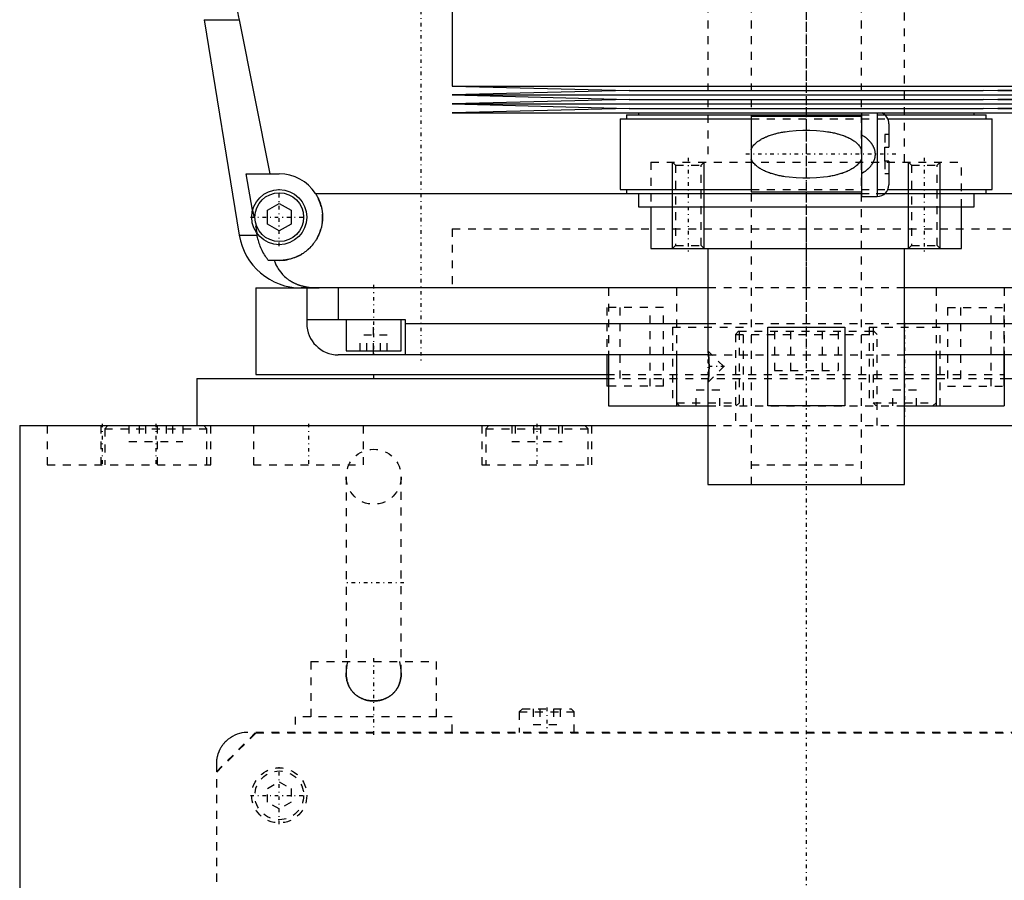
# Model space of a CAD drawing. Extents: x -120 to 120, y -1 to 896.
# Tile 2 of 9: x -100 to 25, y 305 to 415. Entities that reach past the tile are written whole.
import ezdxf

# ---------------------------------------------------------------- set-up
doc = ezdxf.new("R2010")
doc.units = 0
doc.linetypes.add('CENTER', pattern=[1.5, 0.45, -0.5, 0.05, -0.5])
doc.linetypes.add('DASHED', pattern=[2, 1, -1])
for name, color, linetype in [('AM_0', 7, 'CONTINUOUS'), ('AM_10', 7, 'CONTINUOUS'), ('AM_3', 7, 'DASHED'), ('AM_7', 7, 'CENTER')]:
    doc.layers.add(name, color=color, linetype=linetype)

msp = doc.modelspace()

# ---------------------------------------------------------------- linework, layer by layer
at = {"layer": 'AM_0', "color": 7, "linetype": 'CONTINUOUS'}
for p, q in [((-45, 422.75), (-45, 406.17)), ((-76.54, 414.6), (-72.1, 387.22)), ((-76.54, 414.6), (-72.1, 414.6)), ((-72.1, 414.6), (-68.19, 395)), ((-45, 406.17), (-22.5, 405.6)), ((-45, 406.17), (45, 406.17)), ((-22.5, 405.6), (-45, 405.03)), ((-22.5, 405.6), (22.5, 405.6)), ((22.5, 405.6), (45, 406.17)), ((45, 405.03), (22.5, 405.6)), ((-45, 405.03), (-22.5, 404.46)), ((-45, 405.03), (45, 405.03)), ((-22.5, 404.46), (-45, 403.89)), ((-22.5, 404.46), (22.5, 404.46)), ((22.5, 404.46), (45, 405.03)), ((45, 403.89), (22.5, 404.46)), ((-45, 403.89), (-22.5, 403.32)), ((-45, 403.89), (45, 403.89)), ((-22.5, 403.32), (-45, 402.75)), ((-22.5, 403.32), (22.5, 403.32)), ((22.5, 403.32), (45, 403.89)), ((45, 402.75), (22.5, 403.32)), ((-45, 402.75), (45, 402.75)), ((-23.65, 402), (-23.65, 393)), ((-23.65, 402), (-7, 402)), ((-22.85, 402.5), (-22.85, 402)), ((-22.85, 402.5), (7, 402.5)), ((-21.35, 402.75), (-21.35, 402.5)), ((7, 402.3), (-7, 402.3)), ((-7, 402.3), (-7, 392.7)), ((7, 402.75), (7, 392.12)), ((9, 402.75), (9, 392.12)), ((9.99, 402.5), (22.85, 402.5)), ((10.36, 402), (23.65, 402)), ((21.35, 402.5), (21.35, 402.75)), ((22.85, 402), (22.85, 402.5)), ((23.65, 393), (23.65, 402)), ((10.5, 401.37), (10.5, 398.4)), ((10, 396.6), (10, 398.4)), ((10, 398.4), (10.5, 398.4)), ((10.5, 396.6), (10, 396.6)), ((10.5, 396.6), (10.5, 393.62)), ((-71.21, 395), (-67, 395)), ((-70.39, 390.38), (-71.21, 395)), ((-62.39, 392.5), (-9.13, 392.5)), ((-23.65, 393), (-7, 393)), ((-22.85, 393), (-22.85, 392.5)), ((-22.85, 392.5), (7.01, 392.5)), ((-21.35, 392.5), (-21.35, 390.8)), ((-7, 392.7), (7, 392.7)), ((7, 392.12), (9, 392.12)), ((9.99, 392.5), (22.85, 392.5)), ((10.36, 393), (23.65, 393)), ((21.35, 390.8), (21.35, 392.5)), ((21.35, 392.5), (62.39, 392.5)), ((22.85, 392.5), (22.85, 393)), ((-68.5, 390.37), (-67, 391.23)), ((-67, 391.23), (-65.5, 390.37)), ((-21.35, 390.8), (21.35, 390.8)), ((-19.75, 390.8), (-19.75, 385.5)), ((19.75, 385.5), (19.75, 390.8)), ((-68.5, 388.63), (-68.5, 390.37)), ((-65.5, 390.37), (-65.5, 388.63)), ((-67, 387.77), (-68.5, 388.63)), ((-65.5, 388.63), (-67, 387.77)), ((-72.1, 387.22), (-69.82, 387.22)), ((-69.82, 387.22), (-69.87, 387.5)), ((-19.75, 385.5), (19.75, 385.5)), ((-12.5, 385.5), (-12.5, 372.5)), ((12.5, 355.5), (12.5, 385.5)), ((-67, 384), (-68.39, 384)), ((-70, 380.5), (-70, 369.5)), ((-70, 380.5), (-63.57, 380.5)), ((-12.5, 380.5), (-64.2, 380.5)), ((-63.5, 380.5), (-63.5, 376)), ((-59.5, 380.5), (-59.5, 376.5)), ((64.2, 380.5), (12.5, 380.5)), ((-63.5, 376.5), (-51, 376.5)), ((-58.5, 376.5), (-58.5, 372.5)), ((-51.5, 372.5), (-51.5, 376.5)), ((-51, 376.5), (-51, 372)), ((-51, 376), (-12.5, 376)), ((12.5, 376), (51, 376)), ((-4.9, 375.5), (4.9, 375.5)), ((-4.9, 365.5), (-4.9, 375.5)), ((4.9, 375.5), (4.9, 365.5)), ((-12.44, 372), (-59.5, 372)), ((-58.5, 372.5), (-51.5, 372.5)), ((-55, 372), (-55, 372.5)), ((-25.37, 372), (-25.37, 368)), ((-25.16, 372), (-25.16, 365.5)), ((-16.5, 372), (-16.5, 365.5)), ((-12.49, 372.46), (-12.5, 372.5)), ((-12.48, 372.34), (-12.49, 372.41)), ((-12.44, 372.02), (-12.45, 372.14)), ((59.5, 372), (12.5, 372)), ((16.5, 372), (16.5, 365.5)), ((25.16, 372), (25.16, 365.5)), ((25.16, 368), (25.16, 372)), ((-70, 369.5), (-25.39, 369.5)), ((-55, 369.5), (-55, 369)), ((-77.5, 369), (-77.5, 363)), ((-77.5, 369), (-25.37, 369)), ((-12.5, 368.5), (-12.49, 368.54)), ((-12.5, 368.5), (-12.5, 355.5)), ((-12.49, 368.58), (-12.47, 368.71)), ((-12.45, 368.86), (-12.44, 368.98)), ((25.16, 369), (77.5, 369)), ((-25.16, 368), (-25.37, 368)), ((-25.16, 365.5), (-12.5, 365.5)), ((4.9, 365.5), (-4.9, 365.5)), ((12.5, 365.5), (25.16, 365.5)), ((-100, 363), (-100, 25)), ((-100, 363), (-12.51, 363)), ((12.51, 363), (100, 363)), ((-12.5, 355.5), (12.5, 355.5))]:
    msp.add_line(p, q, dxfattribs=at)
for points in [[(-72.97, 426.46, 0), (-72.99, 426.13, 0), (-73.01, 425.49, 0), (-73.02, 424.84, 0), (-73.02, 424.53, 0), (-73.02, 424.21, 0), (-73.02, 423.57, 0), (-73, 422.93, 0), (-72.98, 422.28, 0), (-72.96, 421.63, 0), (-72.92, 420.97, 0), (-72.9, 420.64, 0), (-72.87, 420.31, 0), (-72.82, 419.65, 0), (-72.75, 418.98, 0), (-72.68, 418.31, 0), (-72.59, 417.64, 0), (-72.5, 416.96, 0), (-72.45, 416.62, 0), (-72.4, 416.29, 0), (-72.29, 415.61, 0), (-72.17, 414.94, 0), (-72.1, 414.6, 0)], [(-62.39, 392.5, 0), (-62.36, 392.45, 0), (-62.3, 392.35, 0), (-62.24, 392.26, 0), (-62.21, 392.21, 0), (-62.18, 392.16, 0), (-62.13, 392.05, 0), (-62.08, 391.95, 0), (-62.03, 391.85, 0), (-61.98, 391.74, 0), (-61.93, 391.64, 0), (-61.91, 391.59, 0), (-61.89, 391.53, 0), (-61.85, 391.43, 0), (-61.81, 391.32, 0), (-61.77, 391.21, 0), (-61.74, 391.1, 0), (-61.71, 390.99, 0), (-61.69, 390.94, 0), (-61.68, 390.88, 0), (-61.65, 390.77, 0), (-61.62, 390.66, 0), (-61.61, 390.61, 0), (-61.6, 390.55, 0), (-61.58, 390.44, 0), (-61.56, 390.34, 0), (-61.56, 390.28, 0), (-61.55, 390.23, 0), (-61.53, 390.12, 0), (-61.52, 390.01, 0), (-61.51, 389.9, 0), (-61.51, 389.79, 0), (-61.5, 389.69, 0), (-61.5, 389.63, 0), (-61.5, 389.58, 0), (-61.5, 389.48, 0), (-61.5, 389.37, 0), (-61.5, 389.27, 0), (-61.51, 389.16, 0), (-61.52, 389.05, 0), (-61.52, 389, 0), (-61.53, 388.95, 0), (-61.54, 388.84, 0), (-61.55, 388.74, 0), (-61.57, 388.63, 0), (-61.59, 388.53, 0), (-61.61, 388.42, 0), (-61.62, 388.37, 0), (-61.63, 388.31, 0), (-61.65, 388.21, 0), (-61.68, 388.1, 0), (-61.71, 388, 0), (-61.74, 387.9, 0), (-61.77, 387.79, 0), (-61.79, 387.74, 0), (-61.81, 387.69, 0), (-61.84, 387.59, 0), (-61.88, 387.49, 0), (-61.92, 387.39, 0), (-61.96, 387.29, 0), (-62.01, 387.19, 0), (-62.03, 387.14, 0), (-62.05, 387.1, 0), (-62.1, 387, 0), (-62.15, 386.9, 0), (-62.18, 386.86, 0), (-62.2, 386.81, 0), (-62.26, 386.72, 0), (-62.31, 386.63, 0), (-62.34, 386.58, 0), (-62.37, 386.54, 0), (-62.43, 386.45, 0), (-62.49, 386.36, 0), (-62.55, 386.27, 0), (-62.61, 386.19, 0), (-62.67, 386.1, 0), (-62.71, 386.06, 0), (-62.74, 386.02, 0), (-62.81, 385.94, 0), (-62.87, 385.86, 0), (-62.94, 385.79, 0), (-63.01, 385.71, 0), (-63.09, 385.64, 0), (-63.12, 385.6, 0), (-63.16, 385.56, 0), (-63.23, 385.49, 0), (-63.31, 385.42, 0), (-63.38, 385.36, 0), (-63.46, 385.29, 0), (-63.55, 385.22, 0), (-63.59, 385.19, 0), (-63.63, 385.15, 0), (-63.71, 385.09, 0), (-63.8, 385.03, 0), (-63.89, 384.96, 0), (-63.98, 384.9, 0), (-64.07, 384.85, 0), (-64.12, 384.82, 0), (-64.16, 384.79, 0), (-64.26, 384.73, 0), (-64.36, 384.68, 0), (-64.45, 384.63, 0), (-64.55, 384.57, 0), (-64.65, 384.53, 0), (-64.7, 384.5, 0), (-64.76, 384.48, 0), (-64.86, 384.43, 0), (-64.96, 384.39, 0), (-65.02, 384.37, 0), (-65.07, 384.35, 0), (-65.17, 384.31, 0), (-65.28, 384.28, 0), (-65.34, 384.26, 0), (-65.39, 384.24, 0), (-65.5, 384.21, 0), (-65.61, 384.18, 0), (-65.72, 384.15, 0), (-65.83, 384.13, 0), (-65.94, 384.1, 0), (-66, 384.09, 0), (-66.05, 384.08, 0), (-66.16, 384.06, 0), (-66.27, 384.05, 0), (-66.39, 384.03, 0), (-66.5, 384.02, 0), (-66.61, 384.01, 0), (-66.67, 384.01, 0), (-66.72, 384.01, 0), (-66.83, 384, 0), (-66.94, 384, 0), (-67, 384, 0)], [(-68.39, 384, 0), (-68.45, 384.08, 0), (-68.56, 384.23, 0), (-68.67, 384.39, 0), (-68.72, 384.47, 0), (-68.77, 384.55, 0), (-68.88, 384.72, 0), (-68.98, 384.89, 0), (-69.07, 385.07, 0), (-69.17, 385.25, 0), (-69.26, 385.43, 0), (-69.3, 385.53, 0), (-69.34, 385.62, 0), (-69.42, 385.81, 0), (-69.49, 385.99, 0), (-69.55, 386.17, 0), (-69.61, 386.35, 0), (-69.66, 386.54, 0), (-69.69, 386.63, 0), (-69.71, 386.73, 0), (-69.76, 386.92, 0), (-69.8, 387.12, 0), (-69.82, 387.22, 0)], [(-67.64, 384, 0), (-67.57, 383.81, 0), (-67.42, 383.45, 0), (-67.24, 383.11, 0), (-67.14, 382.95, 0), (-67.04, 382.79, 0), (-66.82, 382.49, 0), (-66.59, 382.22, 0), (-66.32, 381.96, 0), (-66.16, 381.81, 0), (-66.11, 381.77, 0), (-66.07, 381.73, 0), (-66.04, 381.71, 0), (-66.02, 381.69, 0), (-65.97, 381.66, 0), (-65.92, 381.62, 0), (-65.87, 381.58, 0), (-65.81, 381.55, 0), (-65.76, 381.51, 0), (-65.73, 381.49, 0), (-65.71, 381.47, 0), (-65.65, 381.44, 0), (-65.6, 381.4, 0), (-65.57, 381.39, 0), (-65.54, 381.37, 0), (-65.49, 381.34, 0), (-65.43, 381.31, 0), (-65.4, 381.29, 0), (-65.38, 381.27, 0), (-65.32, 381.24, 0), (-65.26, 381.21, 0), (-65.2, 381.18, 0), (-65.14, 381.15, 0), (-65.08, 381.12, 0), (-65.05, 381.11, 0), (-65.02, 381.09, 0), (-64.96, 381.07, 0), (-64.9, 381.04, 0), (-64.83, 381.01, 0), (-64.77, 380.99, 0), (-64.71, 380.96, 0), (-64.68, 380.95, 0), (-64.64, 380.94, 0), (-64.58, 380.91, 0), (-64.52, 380.89, 0), (-64.45, 380.87, 0), (-64.39, 380.85, 0), (-64.32, 380.83, 0), (-64.29, 380.82, 0), (-64.25, 380.81, 0), (-64.19, 380.79, 0), (-64.12, 380.77, 0), (-64.05, 380.75, 0), (-63.98, 380.73, 0), (-63.92, 380.72, 0), (-63.88, 380.71, 0), (-63.85, 380.7, 0), (-63.78, 380.69, 0), (-63.71, 380.67, 0), (-63.64, 380.66, 0), (-63.57, 380.64, 0), (-63.5, 380.63, 0), (-63.46, 380.62, 0), (-63.43, 380.62, 0), (-63.36, 380.61, 0), (-63.28, 380.59, 0), (-63.25, 380.59, 0), (-63.21, 380.58, 0), (-63.14, 380.57, 0), (-63.07, 380.57, 0), (-63.03, 380.56, 0), (-62.99, 380.56, 0), (-62.92, 380.55, 0), (-62.85, 380.54, 0), (-62.77, 380.54, 0), (-62.7, 380.53, 0), (-62.63, 380.52, 0), (-62.59, 380.52, 0), (-62.55, 380.52, 0), (-62.48, 380.51, 0), (-62.41, 380.51, 0), (-62.15, 380.5, 0), (-61.92, 380.5, 0)], [(-12.5, 372.5, 0), (-12.5, 372.5, 0), (-12.5, 372.5, 0), (-12.5, 372.49, 0), (-12.5, 372.49, 0), (-12.5, 372.49, 0), (-12.5, 372.48, 0), (-12.5, 372.47, 0), (-12.49, 372.46, 0), (-12.49, 372.45, 0), (-12.49, 372.44, 0), (-12.49, 372.43, 0), (-12.49, 372.42, 0), (-12.49, 372.4, 0), (-12.48, 372.38, 0), (-12.48, 372.36, 0), (-12.48, 372.34, 0), (-12.48, 372.31, 0), (-12.47, 372.3, 0), (-12.47, 372.29, 0), (-12.47, 372.26, 0), (-12.47, 372.23, 0), (-12.46, 372.22, 0), (-12.46, 372.2, 0), (-12.46, 372.17, 0), (-12.45, 372.13, 0), (-12.45, 372.12, 0), (-12.45, 372.1, 0), (-12.45, 372.06, 0), (-12.44, 372.03, 0), (-12.44, 371.99, 0), (-12.43, 371.95, 0), (-12.43, 371.91, 0), (-12.43, 371.89, 0), (-12.43, 371.87, 0), (-12.42, 371.83, 0), (-12.42, 371.79, 0), (-12.41, 371.74, 0), (-12.41, 371.7, 0), (-12.41, 371.65, 0), (-12.41, 371.63, 0), (-12.4, 371.6, 0), (-12.4, 371.56, 0), (-12.4, 371.51, 0), (-12.39, 371.46, 0), (-12.39, 371.4, 0), (-12.39, 371.35, 0), (-12.38, 371.33, 0), (-12.38, 371.3, 0), (-12.38, 371.25, 0), (-12.38, 371.19, 0), (-12.38, 371.14, 0), (-12.37, 371.08, 0), (-12.37, 371.03, 0), (-12.37, 371, 0), (-12.37, 370.97, 0), (-12.37, 370.91, 0), (-12.37, 370.86, 0), (-12.36, 370.8, 0), (-12.36, 370.75, 0), (-12.36, 370.69, 0), (-12.36, 370.66, 0), (-12.36, 370.64, 0), (-12.36, 370.58, 0), (-12.36, 370.53, 0), (-12.36, 370.5, 0), (-12.36, 370.47, 0), (-12.36, 370.42, 0), (-12.36, 370.36, 0), (-12.36, 370.34, 0), (-12.36, 370.31, 0), (-12.36, 370.25, 0), (-12.36, 370.2, 0), (-12.37, 370.14, 0), (-12.37, 370.08, 0), (-12.37, 370.03, 0), (-12.37, 370, 0), (-12.37, 369.97, 0), (-12.37, 369.92, 0), (-12.38, 369.86, 0), (-12.38, 369.81, 0), (-12.38, 369.75, 0), (-12.38, 369.7, 0), (-12.38, 369.67, 0), (-12.39, 369.65, 0), (-12.39, 369.59, 0), (-12.39, 369.54, 0), (-12.4, 369.49, 0), (-12.4, 369.44, 0), (-12.4, 369.39, 0), (-12.41, 369.37, 0), (-12.41, 369.35, 0), (-12.41, 369.3, 0), (-12.41, 369.26, 0), (-12.42, 369.21, 0), (-12.42, 369.17, 0), (-12.43, 369.13, 0), (-12.43, 369.11, 0), (-12.43, 369.09, 0), (-12.43, 369.05, 0), (-12.44, 369.01, 0), (-12.44, 368.97, 0), (-12.45, 368.94, 0), (-12.45, 368.9, 0), (-12.45, 368.88, 0), (-12.45, 368.87, 0), (-12.46, 368.83, 0), (-12.46, 368.8, 0), (-12.46, 368.78, 0), (-12.47, 368.77, 0), (-12.47, 368.74, 0), (-12.47, 368.71, 0), (-12.47, 368.7, 0), (-12.48, 368.69, 0), (-12.48, 368.66, 0), (-12.48, 368.64, 0), (-12.48, 368.62, 0), (-12.49, 368.6, 0), (-12.49, 368.58, 0), (-12.49, 368.57, 0), (-12.49, 368.56, 0), (-12.49, 368.55, 0), (-12.49, 368.54, 0), (-12.5, 368.53, 0), (-12.5, 368.52, 0), (-12.5, 368.51, 0), (-12.5, 368.51, 0), (-12.5, 368.51, 0), (-12.5, 368.5, 0), (-12.5, 368.5, 0), (-12.5, 368.5, 0)]]:
    msp.add_polyline3d(points, dxfattribs=at)
for radius in [3.5, 3.1]:
    msp.add_circle((-67, 389.5), radius, dxfattribs=at)
for centre, radius, start, end in [((9, 401.37), 1.5, 0, 66.4435), ((-67, 389.5), 5.5, 33.0557, 90), ((9, 393.62), 1.5, 270, 0), ((-64.2, 388.5), 8, 189.225, 270), ((-59.5, 376), 4, 180, 270)]:
    msp.add_arc(centre, radius, start, end, dxfattribs=at)
at = {"layer": 'AM_10', "color": 7, "linetype": 'CONTINUOUS'}
for p, q in [((-17, 385.5), (-17, 396.5)), ((-13, 385.5), (-13, 396.5)), ((13, 385.5), (13, 396.5)), ((17, 385.5), (17, 396.5))]:
    msp.add_line(p, q, dxfattribs=at)
at = {"layer": 'AM_3', "color": 6, "linetype": 'DASHED'}
for p, q in [((-7, 870.5), (-7, 355.5)), ((7, 355.5), (7, 870.5)), ((-12.5, 858.5), (-12.5, 396.5)), ((12.5, 396.5), (12.5, 858.5)), ((-7, 402), (10.36, 402)), ((7, 402.5), (9.99, 402.5)), ((10, 400), (10, 398.4)), ((10.5, 400), (10, 400)), ((-19.75, 396.5), (19.75, 396.5)), ((-19.75, 396.5), (-19.75, 390.8)), ((-19.75, 396.5), (0, 396.5)), ((-17, 396.5), (-16.62, 396.12)), ((-16.62, 396.12), (-16.62, 385.88)), ((-16.62, 396.12), (-13.38, 396.12)), ((-13.38, 396.12), (-13, 396.5)), ((-13.38, 385.88), (-13.38, 396.12)), ((10, 396.6), (10, 395)), ((13, 396.5), (13.38, 396.12)), ((13.38, 396.12), (13.38, 385.88)), ((13.38, 396.12), (16.62, 396.12)), ((16.62, 396.12), (17, 396.5)), ((16.62, 385.88), (16.62, 396.12)), ((19.75, 390.8), (19.75, 396.5)), ((10.5, 395), (10, 395)), ((-9.13, 392.5), (21.35, 392.5)), ((-7, 393), (10.36, 393)), ((7.01, 392.5), (9.99, 392.5)), ((-70.39, 390.38), (-69.87, 387.5)), ((-45, 388), (-45, 380.5)), ((-45, 388), (45, 388)), ((-45, 388), (-45, 380.5)), ((-45, 388), (45, 388)), ((-16.62, 385.88), (-17, 385.5)), ((-16.62, 385.88), (-13.38, 385.88)), ((-13, 385.5), (-13.38, 385.88)), ((13.38, 385.88), (13, 385.5)), ((13.38, 385.88), (16.62, 385.88)), ((17, 385.5), (16.62, 385.88)), ((-63.57, 380.5), (-61.92, 380.5)), ((-25.16, 380.5), (-25.16, 372)), ((-16.5, 380.5), (-16.5, 372)), ((12.5, 380.5), (-12.5, 380.5)), ((16.5, 380.5), (16.5, 372)), ((25.16, 380.5), (25.16, 372)), ((-25.37, 378), (-25.37, 372)), ((-18.16, 378), (-25.37, 378)), ((-23.71, 378), (-23.71, 368)), ((-19.83, 368), (-19.83, 378)), ((-18.16, 368), (-18.16, 378)), ((17.95, 378), (17.95, 368)), ((17.95, 378), (25.16, 378)), ((19.62, 378), (19.62, 368)), ((23.5, 368), (23.5, 378)), ((25.16, 372), (25.16, 378)), ((-55, 372.5), (-55, 376.5)), ((-12.5, 376), (12.5, 376)), ((-56.73, 372.5), (-56.73, 374.5)), ((-53.27, 374.5), (-56.73, 374.5)), ((-55.87, 372.5), (-55.87, 374.5)), ((-54.13, 372.5), (-54.13, 374.5)), ((-53.27, 372.5), (-53.27, 374.5)), ((-17, 375.5), (-17, 365.5)), ((-17, 375.5), (-8, 375.5)), ((-8.6, 375), (-9, 374.6)), ((-9, 374.6), (-9, 363)), ((-9, 374.6), (9, 374.6)), ((-8.6, 375), (8.6, 375)), ((-8.5, 365.9), (-8.5, 375.5)), ((-8, 365.5), (-8, 375.5)), ((-4.04, 375), (-4.04, 370)), ((-2.02, 375), (-2.02, 370)), ((2.02, 375), (2.02, 370)), ((4.04, 375), (4.04, 370)), ((8, 375.5), (8, 365.5)), ((8, 375.5), (17, 375.5)), ((8.5, 375.5), (8.5, 365.9)), ((9, 374.6), (8.6, 375)), ((9, 363), (9, 374.6)), ((17, 365.5), (17, 375.5)), ((-10.5, 370.5), (-12.5, 372.5)), ((-12.49, 372.41), (-12.49, 372.46)), ((-12.45, 372.14), (-12.48, 372.34)), ((-12.44, 372), (12.5, 372)), ((-25.39, 369.5), (25.18, 369.5)), ((-12.5, 368.5), (-10.5, 370.5)), ((-4.04, 370), (4.04, 370)), ((-25.37, 369), (25.16, 369)), ((-12.49, 368.54), (-12.49, 368.58)), ((-12.47, 368.71), (-12.45, 368.86)), ((-18.16, 368), (-25.16, 368)), ((-14, 365.5), (-14, 367.5)), ((-11, 367.5), (-14, 367.5)), ((-11, 365.5), (-11, 367.5)), ((11, 365.5), (11, 367.5)), ((14, 367.5), (11, 367.5)), ((14, 365.5), (14, 367.5)), ((17.95, 368), (25.16, 368)), ((-16.5, 365.9), (-16.1, 365.5)), ((-16.5, 365.9), (-8.5, 365.9)), ((-8.9, 365.5), (-8.5, 365.9)), ((8.5, 365.9), (8.9, 365.5)), ((8.5, 365.9), (16.5, 365.9)), ((16.1, 365.5), (16.5, 365.9)), ((-12.5, 365.5), (12.5, 365.5)), ((-96.5, 363), (-96.5, 358)), ((-89.69, 363), (-89.69, 358)), ((-88.79, 363), (-89.19, 362.6)), ((-89.19, 362.6), (-89.19, 358)), ((-89.19, 362.6), (-76.19, 362.6)), ((-86.12, 363), (-86.12, 361)), ((-84.8, 363), (-84.8, 361)), ((-84.01, 363), (-84.01, 361)), ((-82.5, 358), (-82.5, 363)), ((-81.36, 363), (-81.36, 361)), ((-80.58, 363), (-80.58, 361)), ((-79.25, 363), (-79.25, 361)), ((-76.19, 362.6), (-76.59, 363)), ((-76.19, 358), (-76.19, 362.6)), ((-75.69, 358), (-75.69, 363)), ((-70.29, 363), (-70.29, 358)), ((-56.29, 358), (-56.29, 363)), ((-41.25, 363), (-41.25, 358)), ((-40.35, 363), (-40.75, 362.6)), ((-40.75, 362.6), (-40.75, 358)), ((-40.75, 362.6), (-27.75, 362.6)), ((-37.45, 363), (-37.45, 361)), ((-37, 363), (-37, 361)), ((-34.7, 363), (-34.7, 361)), ((-33.8, 363), (-33.8, 361)), ((-31.5, 363), (-31.5, 361)), ((-31.05, 363), (-31.05, 361)), ((-27.75, 362.6), (-28.15, 363)), ((-27.75, 358), (-27.75, 362.6)), ((-27.25, 358), (-27.25, 363)), ((-12.51, 363), (12.51, 363)), ((-86.12, 361), (-79.25, 361)), ((-37.45, 361), (-31.05, 361)), ((-96.5, 358), (-75.69, 358)), ((-70.29, 358), (-56.29, 358)), ((-41.25, 358), (-27.25, 358)), ((-7, 358), (7, 358)), ((-58.5, 356.5), (-58.5, 331.58)), ((-51.5, 331.58), (-51.5, 356.5)), ((-63, 333), (-63, 326)), ((-63, 333), (-47, 333)), ((-47, 326), (-47, 333)), ((-36.1, 327), (-36.5, 326.6)), ((-36.1, 327), (-29.9, 327)), ((-34.73, 327), (-34.73, 325)), ((-33.87, 327), (-33.87, 325)), ((-32.13, 327), (-32.13, 325)), ((-31.27, 327), (-31.27, 325)), ((-29.5, 326.6), (-29.9, 327)), ((-45, 326), (-65, 326)), ((-65, 326), (-65, 324)), ((-45, 324), (-45, 326)), ((-36.5, 326.6), (-36.5, 324)), ((-36.5, 326.6), (-29.5, 326.6)), ((-29.5, 324), (-29.5, 326.6)), ((-34.73, 325), (-31.27, 325)), ((-75, 319), (-70, 324)), ((-74.95, 318.95), (-69.95, 323.95)), ((71, 324), (-71, 324)), ((-69.95, 323.95), (69.95, 323.95)), ((-75, 320), (-75, 8)), ((-74.95, 13.05), (-74.95, 318.95)), ((-68.5, 316.87), (-67, 317.73)), ((-68.5, 315.13), (-68.5, 316.87)), ((-67, 317.73), (-65.5, 316.87)), ((-65.5, 316.87), (-65.5, 315.13)), ((-67, 314.27), (-68.5, 315.13)), ((-65.5, 315.13), (-67, 314.27))]:
    msp.add_line(p, q, dxfattribs=at)
for points in [[(-7, 398.12, 0), (-7, 398.13, 0), (-6.99, 398.15, 0), (-6.98, 398.18, 0), (-6.97, 398.19, 0), (-6.96, 398.2, 0), (-6.95, 398.22, 0), (-6.94, 398.24, 0), (-6.93, 398.27, 0), (-6.92, 398.29, 0), (-6.91, 398.31, 0), (-6.9, 398.32, 0), (-6.9, 398.33, 0), (-6.88, 398.35, 0), (-6.87, 398.37, 0), (-6.82, 398.45, 0), (-6.78, 398.51, 0), (-6.74, 398.57, 0), (-6.65, 398.68, 0), (-6.55, 398.78, 0), (-6.45, 398.88, 0), (-6.35, 398.97, 0), (-6.25, 399.06, 0), (-6.19, 399.1, 0), (-6.14, 399.14, 0), (-6.03, 399.22, 0), (-5.91, 399.3, 0), (-5.8, 399.37, 0), (-5.68, 399.44, 0), (-5.56, 399.5, 0), (-5.5, 399.53, 0), (-5.44, 399.56, 0), (-5.32, 399.62, 0), (-5.19, 399.68, 0), (-5.13, 399.71, 0), (-5.06, 399.73, 0), (-4.94, 399.79, 0), (-4.81, 399.84, 0), (-4.74, 399.86, 0), (-4.67, 399.88, 0), (-4.54, 399.93, 0), (-4.41, 399.97, 0), (-4.27, 400.01, 0), (-4.13, 400.05, 0), (-3.99, 400.09, 0), (-3.92, 400.11, 0), (-3.85, 400.13, 0), (-3.71, 400.16, 0), (-3.57, 400.2, 0), (-3.43, 400.23, 0), (-3.28, 400.26, 0), (-3.14, 400.29, 0), (-3.07, 400.3, 0), (-2.99, 400.31, 0), (-2.85, 400.34, 0), (-2.7, 400.36, 0), (-2.19, 400.43, 0), (-1.3, 400.51, 0), (-0.43, 400.55, 0), (0, 400.56, 0), (0.43, 400.55, 0), (1.3, 400.51, 0), (2.19, 400.43, 0), (2.7, 400.36, 0), (2.85, 400.34, 0), (2.99, 400.31, 0), (3.07, 400.3, 0), (3.14, 400.29, 0), (3.28, 400.26, 0), (3.43, 400.23, 0), (3.57, 400.2, 0), (3.71, 400.16, 0), (3.85, 400.13, 0), (3.92, 400.11, 0), (3.99, 400.09, 0), (4.13, 400.05, 0), (4.27, 400.01, 0), (4.41, 399.97, 0), (4.54, 399.93, 0), (4.67, 399.88, 0), (4.74, 399.86, 0), (4.81, 399.84, 0), (4.94, 399.79, 0), (5.06, 399.73, 0), (5.13, 399.71, 0), (5.19, 399.68, 0), (5.32, 399.62, 0), (5.44, 399.56, 0), (5.5, 399.53, 0), (5.56, 399.5, 0), (5.68, 399.44, 0), (5.8, 399.37, 0), (5.91, 399.3, 0), (6.03, 399.22, 0), (6.14, 399.14, 0), (6.19, 399.1, 0), (6.25, 399.06, 0), (6.35, 398.97, 0), (6.45, 398.88, 0), (6.55, 398.78, 0), (6.65, 398.68, 0), (6.74, 398.57, 0), (6.78, 398.51, 0), (6.82, 398.45, 0), (6.87, 398.37, 0), (6.88, 398.35, 0), (6.9, 398.33, 0), (6.9, 398.32, 0), (6.91, 398.31, 0), (6.92, 398.29, 0), (6.93, 398.27, 0), (6.94, 398.24, 0), (6.95, 398.22, 0), (6.96, 398.2, 0), (6.97, 398.19, 0), (6.98, 398.18, 0), (6.99, 398.15, 0), (7, 398.13, 0), (7, 398.12, 0)], [(7, 400, 0), (7.15, 399.9, 0), (7.33, 399.79, 0), (7.38, 399.75, 0), (7.42, 399.72, 0), (7.45, 399.7, 0), (7.47, 399.68, 0), (7.52, 399.65, 0), (7.57, 399.61, 0), (7.61, 399.57, 0), (7.66, 399.54, 0), (7.7, 399.5, 0), (7.72, 399.48, 0), (7.75, 399.46, 0), (7.79, 399.42, 0), (7.83, 399.38, 0), (7.85, 399.36, 0), (7.88, 399.34, 0), (7.92, 399.3, 0), (7.96, 399.26, 0), (7.98, 399.24, 0), (8, 399.22, 0), (8.04, 399.18, 0), (8.07, 399.13, 0), (8.11, 399.09, 0), (8.15, 399.05, 0), (8.18, 399, 0), (8.2, 398.98, 0), (8.22, 398.96, 0), (8.25, 398.91, 0), (8.28, 398.87, 0), (8.32, 398.82, 0), (8.35, 398.77, 0), (8.38, 398.72, 0), (8.39, 398.7, 0), (8.41, 398.67, 0), (8.44, 398.62, 0), (8.47, 398.57, 0), (8.5, 398.51, 0), (8.52, 398.46, 0), (8.55, 398.4, 0), (8.56, 398.38, 0), (8.57, 398.35, 0), (8.59, 398.29, 0), (8.61, 398.23, 0), (8.63, 398.18, 0), (8.65, 398.12, 0), (8.67, 398.06, 0), (8.68, 398.03, 0), (8.68, 398, 0), (8.7, 397.94, 0), (8.71, 397.88, 0), (8.72, 397.82, 0), (8.73, 397.76, 0), (8.73, 397.7, 0), (8.73, 397.67, 0), (8.74, 397.65, 0), (8.74, 397.59, 0), (8.74, 397.53, 0), (8.74, 397.5, 0), (8.74, 397.47, 0), (8.74, 397.41, 0), (8.74, 397.35, 0), (8.73, 397.33, 0), (8.73, 397.3, 0), (8.73, 397.24, 0), (8.72, 397.18, 0), (8.71, 397.12, 0), (8.7, 397.06, 0), (8.68, 397, 0), (8.68, 396.97, 0), (8.67, 396.94, 0), (8.65, 396.88, 0), (8.63, 396.82, 0), (8.61, 396.77, 0), (8.59, 396.71, 0), (8.57, 396.65, 0), (8.56, 396.62, 0), (8.55, 396.6, 0), (8.52, 396.54, 0), (8.5, 396.49, 0), (8.47, 396.43, 0), (8.44, 396.38, 0), (8.41, 396.33, 0), (8.39, 396.3, 0), (8.38, 396.28, 0), (8.35, 396.23, 0), (8.32, 396.18, 0), (8.28, 396.13, 0), (8.25, 396.09, 0), (8.22, 396.04, 0), (8.2, 396.02, 0), (8.18, 396, 0), (8.15, 395.95, 0), (8.11, 395.91, 0), (8.07, 395.87, 0), (8.04, 395.82, 0), (8, 395.78, 0), (7.98, 395.76, 0), (7.96, 395.74, 0), (7.92, 395.7, 0), (7.88, 395.66, 0), (7.85, 395.64, 0), (7.83, 395.62, 0), (7.79, 395.58, 0), (7.75, 395.54, 0), (7.72, 395.52, 0), (7.7, 395.5, 0), (7.66, 395.46, 0), (7.61, 395.43, 0), (7.57, 395.39, 0), (7.52, 395.35, 0), (7.47, 395.32, 0), (7.45, 395.3, 0), (7.42, 395.28, 0), (7.38, 395.25, 0), (7.33, 395.21, 0), (7.15, 395.1, 0), (7, 395, 0)], [(7, 396.88, 0), (7, 396.87, 0), (6.99, 396.85, 0), (6.98, 396.82, 0), (6.97, 396.81, 0), (6.96, 396.8, 0), (6.95, 396.78, 0), (6.94, 396.76, 0), (6.93, 396.73, 0), (6.92, 396.71, 0), (6.91, 396.69, 0), (6.9, 396.68, 0), (6.9, 396.67, 0), (6.88, 396.65, 0), (6.87, 396.63, 0), (6.82, 396.55, 0), (6.78, 396.49, 0), (6.74, 396.43, 0), (6.65, 396.32, 0), (6.55, 396.22, 0), (6.45, 396.12, 0), (6.35, 396.03, 0), (6.25, 395.94, 0), (6.19, 395.9, 0), (6.14, 395.86, 0), (6.03, 395.78, 0), (5.91, 395.7, 0), (5.8, 395.63, 0), (5.68, 395.56, 0), (5.56, 395.5, 0), (5.5, 395.47, 0), (5.44, 395.44, 0), (5.32, 395.38, 0), (5.19, 395.32, 0), (5.13, 395.29, 0), (5.06, 395.27, 0), (4.94, 395.21, 0), (4.81, 395.16, 0), (4.74, 395.14, 0), (4.67, 395.12, 0), (4.54, 395.07, 0), (4.41, 395.03, 0), (4.27, 394.99, 0), (4.13, 394.95, 0), (3.99, 394.91, 0), (3.92, 394.89, 0), (3.85, 394.87, 0), (3.71, 394.84, 0), (3.57, 394.8, 0), (3.43, 394.77, 0), (3.28, 394.74, 0), (3.14, 394.71, 0), (3.07, 394.7, 0), (2.99, 394.69, 0), (2.85, 394.66, 0), (2.7, 394.64, 0), (2.19, 394.57, 0), (1.3, 394.49, 0), (0.43, 394.45, 0), (0, 394.44, 0), (-0.43, 394.45, 0), (-1.3, 394.49, 0), (-2.19, 394.57, 0), (-2.7, 394.64, 0), (-2.85, 394.66, 0), (-2.99, 394.69, 0), (-3.07, 394.7, 0), (-3.14, 394.71, 0), (-3.28, 394.74, 0), (-3.43, 394.77, 0), (-3.57, 394.8, 0), (-3.71, 394.84, 0), (-3.85, 394.87, 0), (-3.92, 394.89, 0), (-3.99, 394.91, 0), (-4.13, 394.95, 0), (-4.27, 394.99, 0), (-4.41, 395.03, 0), (-4.54, 395.07, 0), (-4.67, 395.12, 0), (-4.74, 395.14, 0), (-4.81, 395.16, 0), (-4.94, 395.21, 0), (-5.06, 395.27, 0), (-5.13, 395.29, 0), (-5.19, 395.32, 0), (-5.32, 395.38, 0), (-5.44, 395.44, 0), (-5.5, 395.47, 0), (-5.56, 395.5, 0), (-5.68, 395.56, 0), (-5.8, 395.63, 0), (-5.91, 395.7, 0), (-6.03, 395.78, 0), (-6.14, 395.86, 0), (-6.19, 395.9, 0), (-6.25, 395.94, 0), (-6.35, 396.03, 0), (-6.45, 396.12, 0), (-6.55, 396.22, 0), (-6.65, 396.32, 0), (-6.74, 396.43, 0), (-6.78, 396.49, 0), (-6.82, 396.55, 0), (-6.87, 396.63, 0), (-6.88, 396.65, 0), (-6.9, 396.67, 0), (-6.9, 396.68, 0), (-6.91, 396.69, 0), (-6.92, 396.71, 0), (-6.93, 396.73, 0), (-6.94, 396.76, 0), (-6.95, 396.78, 0), (-6.96, 396.8, 0), (-6.97, 396.81, 0), (-6.98, 396.82, 0), (-6.99, 396.85, 0), (-7, 396.87, 0), (-7, 396.88, 0)], [(-12.44, 368.98, 0), (-12.44, 368.99, 0), (-12.44, 369.01, 0), (-12.44, 369.03, 0), (-12.44, 369.04, 0), (-12.43, 369.05, 0), (-12.43, 369.07, 0), (-12.43, 369.1, 0), (-12.43, 369.12, 0), (-12.43, 369.14, 0), (-12.42, 369.17, 0), (-12.42, 369.18, 0), (-12.42, 369.19, 0), (-12.42, 369.21, 0), (-12.42, 369.24, 0), (-12.41, 369.26, 0), (-12.41, 369.29, 0), (-12.41, 369.31, 0), (-12.41, 369.33, 0), (-12.41, 369.34, 0), (-12.41, 369.37, 0), (-12.4, 369.39, 0), (-12.4, 369.41, 0), (-12.4, 369.42, 0), (-12.4, 369.45, 0), (-12.4, 369.48, 0), (-12.4, 369.49, 0), (-12.4, 369.5, 0), (-12.39, 369.53, 0), (-12.39, 369.56, 0), (-12.39, 369.59, 0), (-12.39, 369.62, 0), (-12.39, 369.65, 0), (-12.39, 369.66, 0), (-12.38, 369.68, 0), (-12.38, 369.71, 0), (-12.38, 369.74, 0), (-12.38, 369.77, 0), (-12.38, 369.8, 0), (-12.38, 369.83, 0), (-12.38, 369.85, 0), (-12.38, 369.86, 0), (-12.37, 369.89, 0), (-12.37, 369.92, 0), (-12.37, 369.95, 0), (-12.37, 369.99, 0), (-12.37, 370.02, 0), (-12.37, 370.03, 0), (-12.37, 370.05, 0), (-12.37, 370.08, 0), (-12.37, 370.11, 0), (-12.37, 370.14, 0), (-12.36, 370.17, 0), (-12.36, 370.21, 0), (-12.36, 370.22, 0), (-12.36, 370.24, 0), (-12.36, 370.27, 0), (-12.36, 370.3, 0), (-12.36, 370.33, 0), (-12.36, 370.36, 0), (-12.36, 370.39, 0), (-12.36, 370.41, 0), (-12.36, 370.42, 0), (-12.36, 370.45, 0), (-12.36, 370.48, 0), (-12.36, 370.5, 0), (-12.36, 370.51, 0), (-12.36, 370.55, 0), (-12.36, 370.58, 0), (-12.36, 370.59, 0), (-12.36, 370.61, 0), (-12.36, 370.64, 0), (-12.36, 370.67, 0), (-12.36, 370.7, 0), (-12.36, 370.73, 0), (-12.36, 370.76, 0), (-12.36, 370.78, 0), (-12.36, 370.79, 0), (-12.36, 370.83, 0), (-12.37, 370.86, 0), (-12.37, 370.89, 0), (-12.37, 370.92, 0), (-12.37, 370.95, 0), (-12.37, 370.97, 0), (-12.37, 370.98, 0), (-12.37, 371.01, 0), (-12.37, 371.05, 0), (-12.37, 371.08, 0), (-12.37, 371.11, 0), (-12.38, 371.14, 0), (-12.38, 371.15, 0), (-12.38, 371.17, 0), (-12.38, 371.2, 0), (-12.38, 371.23, 0), (-12.38, 371.26, 0), (-12.38, 371.29, 0), (-12.38, 371.32, 0), (-12.39, 371.34, 0), (-12.39, 371.35, 0), (-12.39, 371.38, 0), (-12.39, 371.41, 0), (-12.39, 371.44, 0), (-12.39, 371.47, 0), (-12.4, 371.5, 0), (-12.4, 371.51, 0), (-12.4, 371.52, 0), (-12.4, 371.55, 0), (-12.4, 371.58, 0), (-12.4, 371.59, 0), (-12.4, 371.61, 0), (-12.41, 371.63, 0), (-12.41, 371.66, 0), (-12.41, 371.67, 0), (-12.41, 371.69, 0), (-12.41, 371.71, 0), (-12.41, 371.74, 0), (-12.42, 371.76, 0), (-12.42, 371.79, 0), (-12.42, 371.81, 0), (-12.42, 371.82, 0), (-12.42, 371.83, 0), (-12.43, 371.86, 0), (-12.43, 371.88, 0), (-12.43, 371.9, 0), (-12.43, 371.92, 0), (-12.43, 371.95, 0), (-12.44, 371.96, 0), (-12.44, 371.97, 0), (-12.44, 371.99, 0), (-12.44, 372.01, 0), (-12.44, 372.02, 0)], [(-58.31, 333, 0), (-58.32, 332.96, 0), (-58.34, 332.88, 0), (-58.36, 332.81, 0), (-58.37, 332.77, 0), (-58.38, 332.73, 0), (-58.39, 332.65, 0), (-58.41, 332.57, 0), (-58.42, 332.49, 0), (-58.43, 332.41, 0), (-58.44, 332.33, 0), (-58.45, 332.29, 0), (-58.46, 332.26, 0), (-58.46, 332.18, 0), (-58.47, 332.1, 0), (-58.48, 332.02, 0), (-58.49, 331.94, 0), (-58.49, 331.86, 0), (-58.49, 331.82, 0), (-58.5, 331.78, 0), (-58.5, 331.7, 0), (-58.5, 331.62, 0), (-58.5, 331.58, 0)], [(-51.5, 331.58, 0), (-51.5, 331.62, 0), (-51.5, 331.7, 0), (-51.5, 331.78, 0), (-51.51, 331.82, 0), (-51.51, 331.86, 0), (-51.51, 331.94, 0), (-51.52, 332.02, 0), (-51.53, 332.1, 0), (-51.54, 332.18, 0), (-51.54, 332.26, 0), (-51.55, 332.29, 0), (-51.56, 332.33, 0), (-51.57, 332.41, 0), (-51.58, 332.49, 0), (-51.59, 332.57, 0), (-51.61, 332.65, 0), (-51.62, 332.73, 0), (-51.63, 332.77, 0), (-51.64, 332.81, 0), (-51.66, 332.88, 0), (-51.68, 332.96, 0), (-51.69, 333, 0)], [(-58.5, 331.58, 0), (-58.5, 331.52, 0), (-58.5, 331.42, 0), (-58.49, 331.31, 0), (-58.49, 331.26, 0), (-58.49, 331.2, 0), (-58.48, 331.1, 0), (-58.46, 330.99, 0), (-58.45, 330.89, 0), (-58.43, 330.79, 0), (-58.41, 330.68, 0), (-58.4, 330.63, 0), (-58.39, 330.58, 0), (-58.36, 330.48, 0), (-58.33, 330.38, 0), (-58.3, 330.28, 0), (-58.27, 330.19, 0), (-58.23, 330.09, 0), (-58.21, 330.04, 0), (-58.19, 329.99, 0), (-58.15, 329.9, 0), (-58.1, 329.8, 0), (-58.08, 329.76, 0), (-58.06, 329.71, 0), (-58.01, 329.62, 0), (-57.95, 329.54, 0), (-57.92, 329.49, 0), (-57.9, 329.45, 0), (-57.84, 329.37, 0), (-57.77, 329.28, 0), (-57.71, 329.21, 0), (-57.64, 329.13, 0), (-57.57, 329.05, 0), (-57.54, 329.02, 0), (-57.5, 328.98, 0), (-57.43, 328.91, 0), (-57.35, 328.84, 0), (-57.27, 328.77, 0), (-57.19, 328.71, 0), (-57.11, 328.65, 0), (-57.07, 328.62, 0), (-57.03, 328.59, 0), (-56.94, 328.54, 0), (-56.85, 328.48, 0), (-56.76, 328.43, 0), (-56.67, 328.39, 0), (-56.58, 328.34, 0), (-56.53, 328.32, 0), (-56.48, 328.3, 0), (-56.38, 328.26, 0), (-56.29, 328.22, 0), (-56.19, 328.19, 0), (-56.09, 328.16, 0), (-55.99, 328.13, 0), (-55.94, 328.12, 0), (-55.89, 328.1, 0), (-55.78, 328.08, 0), (-55.68, 328.06, 0), (-55.58, 328.04, 0), (-55.47, 328.03, 0), (-55.37, 328.02, 0), (-55.32, 328.01, 0), (-55.26, 328.01, 0), (-55.16, 328, 0), (-55.05, 328, 0), (-55, 328, 0), (-54.95, 328, 0), (-54.84, 328, 0), (-54.74, 328.01, 0), (-54.68, 328.01, 0), (-54.63, 328.02, 0), (-54.53, 328.03, 0), (-54.42, 328.04, 0), (-54.32, 328.06, 0), (-54.22, 328.08, 0), (-54.11, 328.1, 0), (-54.06, 328.12, 0), (-54.01, 328.13, 0), (-53.91, 328.16, 0), (-53.81, 328.19, 0), (-53.71, 328.22, 0), (-53.62, 328.26, 0), (-53.52, 328.3, 0), (-53.47, 328.32, 0), (-53.43, 328.34, 0), (-53.33, 328.39, 0), (-53.24, 328.43, 0), (-53.15, 328.48, 0), (-53.06, 328.54, 0), (-52.98, 328.59, 0), (-52.93, 328.62, 0), (-52.89, 328.65, 0), (-52.81, 328.71, 0), (-52.73, 328.77, 0), (-52.65, 328.84, 0), (-52.57, 328.91, 0), (-52.5, 328.98, 0), (-52.46, 329.02, 0), (-52.43, 329.05, 0), (-52.36, 329.13, 0), (-52.29, 329.2, 0), (-52.23, 329.28, 0), (-52.16, 329.37, 0), (-52.11, 329.45, 0), (-52.08, 329.49, 0), (-52.05, 329.53, 0), (-52, 329.62, 0), (-51.94, 329.71, 0), (-51.92, 329.76, 0), (-51.9, 329.8, 0), (-51.85, 329.9, 0), (-51.81, 329.99, 0), (-51.79, 330.04, 0), (-51.77, 330.09, 0), (-51.73, 330.18, 0), (-51.7, 330.28, 0), (-51.67, 330.38, 0), (-51.64, 330.48, 0), (-51.61, 330.58, 0), (-51.6, 330.63, 0), (-51.59, 330.68, 0), (-51.57, 330.79, 0), (-51.55, 330.89, 0), (-51.54, 330.99, 0), (-51.52, 331.1, 0), (-51.51, 331.21, 0), (-51.51, 331.26, 0), (-51.51, 331.31, 0), (-51.5, 331.42, 0), (-51.5, 331.52, 0), (-51.5, 331.58, 0)], [(-51.5, 331.58, 0), (-51.5, 331.52, 0), (-51.5, 331.42, 0), (-51.51, 331.31, 0), (-51.51, 331.26, 0), (-51.51, 331.2, 0), (-51.52, 331.1, 0), (-51.54, 330.99, 0), (-51.55, 330.89, 0), (-51.57, 330.79, 0), (-51.59, 330.68, 0), (-51.6, 330.63, 0), (-51.61, 330.58, 0), (-51.64, 330.48, 0), (-51.67, 330.38, 0), (-51.7, 330.28, 0), (-51.73, 330.19, 0), (-51.77, 330.09, 0), (-51.79, 330.04, 0), (-51.81, 329.99, 0), (-51.85, 329.9, 0), (-51.9, 329.8, 0), (-51.92, 329.76, 0), (-51.94, 329.71, 0), (-51.99, 329.62, 0), (-52.05, 329.54, 0), (-52.08, 329.49, 0), (-52.1, 329.45, 0), (-52.16, 329.37, 0), (-52.23, 329.28, 0), (-52.29, 329.21, 0), (-52.36, 329.13, 0), (-52.43, 329.05, 0), (-52.46, 329.02, 0), (-52.5, 328.98, 0), (-52.57, 328.91, 0), (-52.65, 328.84, 0), (-52.73, 328.77, 0), (-52.81, 328.71, 0), (-52.89, 328.65, 0), (-52.93, 328.62, 0), (-52.97, 328.59, 0), (-53.06, 328.54, 0), (-53.15, 328.48, 0), (-53.24, 328.43, 0), (-53.33, 328.39, 0), (-53.42, 328.34, 0), (-53.47, 328.32, 0), (-53.52, 328.3, 0), (-53.62, 328.26, 0), (-53.71, 328.22, 0), (-53.81, 328.19, 0), (-53.91, 328.16, 0), (-54.01, 328.13, 0), (-54.06, 328.12, 0), (-54.11, 328.1, 0), (-54.22, 328.08, 0), (-54.32, 328.06, 0), (-54.42, 328.04, 0), (-54.53, 328.03, 0), (-54.63, 328.02, 0), (-54.68, 328.01, 0), (-54.74, 328.01, 0), (-54.84, 328, 0), (-54.95, 328, 0), (-55, 328, 0), (-55.05, 328, 0), (-55.16, 328, 0), (-55.26, 328.01, 0), (-55.32, 328.01, 0), (-55.37, 328.02, 0), (-55.47, 328.03, 0), (-55.58, 328.04, 0), (-55.68, 328.06, 0), (-55.78, 328.08, 0), (-55.89, 328.1, 0), (-55.94, 328.12, 0), (-55.99, 328.13, 0), (-56.09, 328.16, 0), (-56.19, 328.19, 0), (-56.29, 328.22, 0), (-56.38, 328.26, 0), (-56.48, 328.3, 0), (-56.53, 328.32, 0), (-56.57, 328.34, 0), (-56.67, 328.39, 0), (-56.76, 328.43, 0), (-56.85, 328.48, 0), (-56.94, 328.54, 0), (-57.02, 328.59, 0), (-57.07, 328.62, 0), (-57.11, 328.65, 0), (-57.19, 328.71, 0), (-57.27, 328.77, 0), (-57.35, 328.84, 0), (-57.43, 328.91, 0), (-57.5, 328.98, 0), (-57.54, 329.02, 0), (-57.57, 329.05, 0), (-57.64, 329.13, 0), (-57.71, 329.2, 0), (-57.77, 329.28, 0), (-57.84, 329.37, 0), (-57.89, 329.45, 0), (-57.92, 329.49, 0), (-57.95, 329.53, 0), (-58, 329.62, 0), (-58.06, 329.71, 0), (-58.08, 329.76, 0), (-58.1, 329.8, 0), (-58.15, 329.9, 0), (-58.19, 329.99, 0), (-58.21, 330.04, 0), (-58.23, 330.09, 0), (-58.27, 330.18, 0), (-58.3, 330.28, 0), (-58.33, 330.38, 0), (-58.36, 330.48, 0), (-58.39, 330.58, 0), (-58.4, 330.63, 0), (-58.41, 330.68, 0), (-58.43, 330.79, 0), (-58.45, 330.89, 0), (-58.46, 330.99, 0), (-58.48, 331.1, 0), (-58.49, 331.21, 0), (-58.49, 331.26, 0), (-58.49, 331.31, 0), (-58.5, 331.42, 0), (-58.5, 331.52, 0), (-58.5, 331.58, 0)], [(-71, 324, 0), (-71.15, 324, 0), (-71.45, 323.98, 0), (-71.75, 323.93, 0), (-71.9, 323.9, 0), (-72.05, 323.86, 0), (-72.35, 323.76, 0), (-72.65, 323.64, 0), (-72.94, 323.5, 0), (-73.21, 323.33, 0), (-73.48, 323.14, 0), (-73.61, 323.03, 0), (-73.63, 323.01, 0), (-73.67, 322.98, 0), (-73.71, 322.94, 0), (-73.73, 322.92, 0), (-73.75, 322.9, 0), (-73.79, 322.86, 0), (-73.83, 322.83, 0), (-73.87, 322.79, 0), (-73.91, 322.75, 0), (-73.95, 322.7, 0), (-73.97, 322.68, 0), (-73.99, 322.66, 0), (-74.02, 322.62, 0), (-74.06, 322.58, 0), (-74.1, 322.53, 0), (-74.13, 322.49, 0), (-74.17, 322.44, 0), (-74.19, 322.42, 0), (-74.2, 322.4, 0), (-74.24, 322.35, 0), (-74.27, 322.3, 0), (-74.31, 322.25, 0), (-74.34, 322.2, 0), (-74.38, 322.14, 0), (-74.39, 322.12, 0), (-74.41, 322.09, 0), (-74.44, 322.04, 0), (-74.47, 321.98, 0), (-74.51, 321.93, 0), (-74.54, 321.87, 0), (-74.57, 321.81, 0), (-74.58, 321.78, 0), (-74.59, 321.75, 0), (-74.62, 321.69, 0), (-74.65, 321.63, 0), (-74.68, 321.57, 0), (-74.7, 321.51, 0), (-74.73, 321.45, 0), (-74.74, 321.42, 0), (-74.75, 321.39, 0), (-74.77, 321.32, 0), (-74.8, 321.26, 0), (-74.81, 321.23, 0), (-74.82, 321.19, 0), (-74.84, 321.13, 0), (-74.86, 321.06, 0), (-74.87, 321.03, 0), (-74.87, 321, 0), (-74.89, 320.93, 0), (-74.91, 320.86, 0), (-74.92, 320.79, 0), (-74.93, 320.73, 0), (-74.95, 320.66, 0), (-74.95, 320.62, 0), (-74.96, 320.59, 0), (-74.97, 320.52, 0), (-74.97, 320.45, 0), (-74.98, 320.38, 0), (-74.99, 320.31, 0), (-74.99, 320.24, 0), (-74.99, 320.21, 0), (-75, 320.17, 0), (-75, 320.1, 0), (-75, 320.03, 0), (-75, 320, 0)]]:
    msp.add_polyline3d(points, dxfattribs=at)
for centre, radius in [((-55, 356.5), 3.5), ((-67, 316), 3.5), ((-67, 316), 3.1)]:
    msp.add_circle(centre, radius, dxfattribs=at)
msp.add_arc((-67, 389.5), 5.5, 270, 33.0557, dxfattribs=at)
at = {"layer": 'AM_7', "color": 4, "linetype": 'CENTER'}
for p, q in [((0, 896.25), (0, 329.75)), ((0, 700.5), (0, 370.5)), ((-49, 470), (-49, 371)), ((0, 424.35), (0, 389.2)), ((0, 406.4), (0, 1.6)), ((-15, 397.05), (-15, 384.95)), ((11.37, 397.5), (-7.88, 397.5)), ((15, 397.05), (15, 384.95)), ((-67, 385.82), (-67, 393.18)), ((-70.67, 389.5), (-63.33, 389.5)), ((0, 388.38), (0, 380.12)), ((-55, 380.9), (-55, 372.1)), ((-12.5, 376.05), (-12.5, 363.95)), ((12.5, 376.05), (12.5, 363.95)), ((-10.4, 370.5), (-12.6, 370.5)), ((-89.5, 363.25), (-89.5, 357.75)), ((-82.69, 363.25), (-82.69, 357.75)), ((-63.29, 363.25), (-63.29, 357.75)), ((-34.25, 363.25), (-34.25, 357.75)), ((-51.15, 343), (-58.85, 343)), ((-55, 333.45), (-55, 323.55)), ((-33, 327.15), (-33, 323.85)), ((-67, 312.32), (-67, 319.68)), ((-70.67, 316), (-63.33, 316))]:
    msp.add_line(p, q, dxfattribs=at)

doc.saveas('drawing.dxf')
